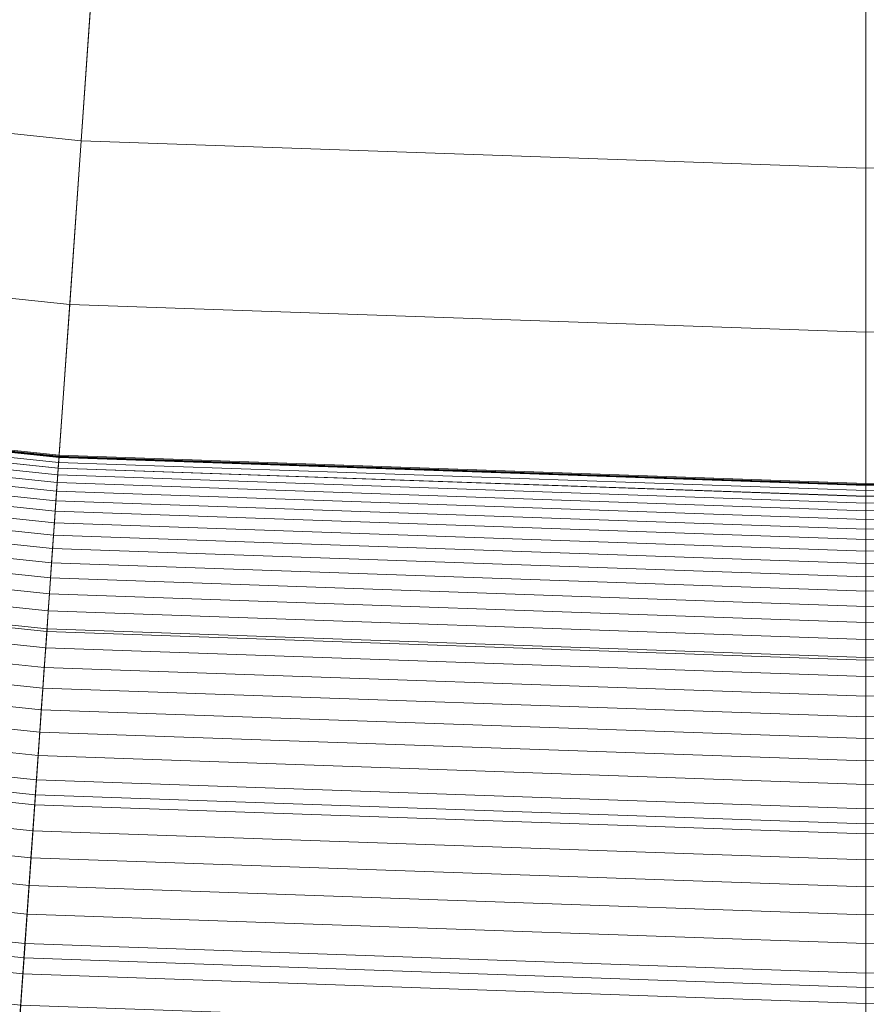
# Model space of a CAD drawing. Header units: centimetres. Extents: x -3.03 to 4.16, y -5.77 to 1.42.
# Tile 149 of 256: x 0.42 to 0.57, y -4.25 to -4.09. Entities that reach past the tile are written whole.
import ezdxf

# ---------------------------------------------------------------- set-up
doc = ezdxf.new("R2010")
doc.units = ezdxf.units.CM
doc.header["$LTSCALE"] = 2.54
doc.layers.add('Lucido design-1', color=7, linetype='Continuous')

# ---------------------------------------------------------------- blocks, each defined once
blk = doc.blocks.new('Gruppo-1')
at = {"color": 142, "linetype": 'Continuous', "lineweight": 9}
for points in [[(-2.55146, -3.97548, 37.14766), (-2.41836, -4.1885, 37.14766), (0.56325, -2.17738, 37.14766), (0.56317, -2.17725, 37.14766)], [(-2.41836, -4.1885, 37.14766), (-2.27072, -4.39171, 37.14766), (0.56334, -2.1775, 37.14766), (0.56325, -2.17738, 37.14766)], [(-2.27072, -4.39171, 37.14766), (-2.10926, -4.58412, 37.14766), (0.56343, -2.17762, 37.14766), (0.56334, -2.1775, 37.14766)], [(-2.10926, -4.58412, 37.14766), (-1.93478, -4.76481, 37.14766), (0.56354, -2.17773, 37.14766), (0.56343, -2.17762, 37.14766)], [(-1.93478, -4.76481, 37.14766), (-1.74811, -4.93288, 37.14766), (0.56365, -2.17783, 37.14766), (0.56354, -2.17773, 37.14766)], [(-1.74811, -4.93288, 37.14766), (-1.55018, -5.08752, 37.14766), (0.56377, -2.17792, 37.14766), (0.56365, -2.17783, 37.14766)], [(-1.55018, -5.08752, 37.14766), (-1.34194, -5.22798, 37.14766), (0.56389, -2.178, 37.14766), (0.56377, -2.17792, 37.14766)], [(-1.34194, -5.22798, 37.14766), (-1.12441, -5.35357, 37.14766), (0.56403, -2.17808, 37.14766), (0.56389, -2.178, 37.14766)], [(-1.12441, -5.35357, 37.14766), (-0.89865, -5.46368, 37.14766), (0.56416, -2.17815, 37.14766), (0.56403, -2.17808, 37.14766)], [(-0.89865, -5.46368, 37.14766), (-0.66576, -5.55777, 37.14766), (0.5643, -2.1782, 37.14766), (0.56416, -2.17815, 37.14766)], [(-0.66576, -5.55777, 37.14766), (-0.42688, -5.63539, 37.14766), (0.56444, -2.17825, 37.14766), (0.5643, -2.1782, 37.14766)], [(-0.42688, -5.63539, 37.14766), (-0.18316, -5.69616, 37.14766), (0.56459, -2.17828, 37.14766), (0.56444, -2.17825, 37.14766)], [(-0.18316, -5.69616, 37.14766), (0.06421, -5.73977, 37.14766), (0.56474, -2.17831, 37.14766), (0.56459, -2.17828, 37.14766)], [(0.06421, -5.73977, 37.14766), (0.31401, -5.76603, 37.14766), (0.56489, -2.17833, 37.14766), (0.56474, -2.17831, 37.14766)], [(0.31401, -5.76603, 37.14766), (0.56504, -5.7748, 37.14766), (0.56504, -2.17833, 37.14766), (0.56489, -2.17833, 37.14766)], [(0.56504, -5.7748, 37.14766), (0.56504, -2.17833, 37.14766), (0.56504, -2.17833, 37.14766)], [(0.56504, -5.7748, 37.14766), (0.81607, -5.76603, 37.14766), (0.56519, -2.17833, 37.14766), (0.56504, -2.17833, 37.14766)], [(0.29973, -4.06394, 38.00087), (0.43206, -4.07784, 38.00087), (0.43009, -4.10605, 37.99364), (0.2958, -4.09193, 37.99364)], [(0.43206, -4.07784, 38.00087), (0.56504, -4.08249, 38.00087), (0.56504, -4.11076, 37.99364), (0.43009, -4.10605, 37.99364)], [(0.56504, -4.08249, 38.00087), (0.69802, -4.07784, 38.00087), (0.69999, -4.10605, 37.99364), (0.56504, -4.11076, 37.99364)], [(0.56504, -4.08249, 38.00087), (0.56504, -4.11076, 37.99364), (0.56504, -4.11076, 37.99364)], [(0.2958, -4.09193, 37.99364), (0.43009, -4.10605, 37.99364), (0.42812, -4.13422, 37.98631), (0.29187, -4.1199, 37.98631)], [(0.43009, -4.10605, 37.99364), (0.56504, -4.11076, 37.99364), (0.56504, -4.139, 37.98631), (0.42812, -4.13422, 37.98631)], [(0.56504, -4.11076, 37.99364), (0.69999, -4.10605, 37.99364), (0.70196, -4.13422, 37.98631), (0.56504, -4.139, 37.98631)], [(0.56504, -4.11076, 37.99364), (0.56504, -4.139, 37.98631), (0.56504, -4.139, 37.98631)], [(0.29187, -4.1199, 37.98631), (0.42812, -4.13422, 37.98631), (0.42615, -4.16237, 37.97888), (0.28794, -4.14784, 37.97888)], [(0.42812, -4.13422, 37.98631), (0.56504, -4.139, 37.98631), (0.56504, -4.16722, 37.97888), (0.42615, -4.16237, 37.97888)], [(0.56504, -4.139, 37.98631), (0.70196, -4.13422, 37.98631), (0.70393, -4.16237, 37.97888), (0.56504, -4.16722, 37.97888)], [(0.56504, -4.139, 37.98631), (0.56504, -4.16722, 37.97888), (0.56504, -4.16722, 37.97888)], [(0.27433, -4.24467, 34.15789), (0.41933, -4.25991, 34.15789), (0.42631, -4.16016, 34.15789), (0.28825, -4.14565, 34.15789)], [(0.28808, -4.14687, 35.72288), (0.42622, -4.16139, 35.72288), (0.42615, -4.16239, 35.73468), (0.28794, -4.14786, 35.73468)], [(0.28819, -4.14603, 35.71106), (0.42628, -4.16054, 35.71106), (0.42622, -4.16139, 35.72288), (0.28808, -4.14687, 35.72288)], [(0.2882, -4.14602, 35.71096), (0.42628, -4.16054, 35.71096), (0.42628, -4.16054, 35.71106), (0.28819, -4.14603, 35.71106)], [(0.28821, -4.14595, 35.7098), (0.42629, -4.16046, 35.7098), (0.42628, -4.16047, 35.7099), (0.2882, -4.14596, 35.7099)], [(0.2882, -4.14596, 35.71001), (0.42628, -4.16048, 35.71001), (0.42628, -4.16048, 35.71011), (0.2882, -4.14597, 35.71011)], [(0.2882, -4.14596, 35.7099), (0.42628, -4.16047, 35.7099), (0.42628, -4.16048, 35.71001), (0.2882, -4.14596, 35.71001)], [(0.2882, -4.14597, 35.71011), (0.42628, -4.16048, 35.71011), (0.42628, -4.16049, 35.71022), (0.2882, -4.14598, 35.71022)], [(0.2882, -4.14598, 35.71032), (0.42628, -4.1605, 35.71032), (0.42628, -4.1605, 35.71043), (0.2882, -4.14599, 35.71043)], [(0.2882, -4.14598, 35.71022), (0.42628, -4.16049, 35.71022), (0.42628, -4.1605, 35.71032), (0.2882, -4.14598, 35.71032)], [(0.2882, -4.14599, 35.71043), (0.42628, -4.1605, 35.71043), (0.42628, -4.16051, 35.71053), (0.2882, -4.146, 35.71053)], [(0.2882, -4.146, 35.71064), (0.42628, -4.16052, 35.71064), (0.42628, -4.16052, 35.71075), (0.2882, -4.14601, 35.71075)], [(0.2882, -4.146, 35.71053), (0.42628, -4.16051, 35.71053), (0.42628, -4.16052, 35.71064), (0.2882, -4.146, 35.71064)], [(0.2882, -4.14601, 35.71075), (0.42628, -4.16052, 35.71075), (0.42628, -4.16053, 35.71085), (0.2882, -4.14602, 35.71085)], [(0.2882, -4.14602, 35.71085), (0.42628, -4.16053, 35.71085), (0.42628, -4.16054, 35.71096), (0.2882, -4.14602, 35.71096)], [(0.28822, -4.14588, 35.70864), (0.42629, -4.16039, 35.70864), (0.42629, -4.1604, 35.70874), (0.28821, -4.14589, 35.70874)], [(0.28821, -4.14589, 35.70885), (0.42629, -4.1604, 35.70885), (0.42629, -4.16041, 35.70895), (0.28821, -4.1459, 35.70895)], [(0.28821, -4.14589, 35.70874), (0.42629, -4.1604, 35.70874), (0.42629, -4.1604, 35.70885), (0.28821, -4.14589, 35.70885)], [(0.28821, -4.1459, 35.70895), (0.42629, -4.16041, 35.70895), (0.42629, -4.16042, 35.70906), (0.28821, -4.14591, 35.70906)], [(0.28821, -4.14591, 35.70916), (0.42629, -4.16042, 35.70916), (0.42629, -4.16043, 35.70927), (0.28821, -4.14592, 35.70927)], [(0.28821, -4.14591, 35.70906), (0.42629, -4.16042, 35.70906), (0.42629, -4.16042, 35.70916), (0.28821, -4.14591, 35.70916)], [(0.28821, -4.14592, 35.70937), (0.42629, -4.16044, 35.70937), (0.42629, -4.16044, 35.70948), (0.28821, -4.14593, 35.70948)], [(0.28821, -4.14592, 35.70927), (0.42629, -4.16043, 35.70927), (0.42629, -4.16044, 35.70937), (0.28821, -4.14592, 35.70937)], [(0.28821, -4.14593, 35.70948), (0.42629, -4.16044, 35.70948), (0.42629, -4.16045, 35.70959), (0.28821, -4.14594, 35.70959)], [(0.28821, -4.14594, 35.70969), (0.42629, -4.16046, 35.70969), (0.42629, -4.16046, 35.7098), (0.28821, -4.14595, 35.7098)], [(0.28821, -4.14594, 35.70959), (0.42629, -4.16045, 35.70959), (0.42629, -4.16046, 35.70969), (0.28821, -4.14594, 35.70969)], [(0.28825, -4.14565, 35.59964), (0.42631, -4.16016, 35.59964), (0.42629, -4.16033, 35.70769), (0.28822, -4.14582, 35.70769)], [(0.28822, -4.14582, 35.70769), (0.42629, -4.16033, 35.70769), (0.42629, -4.16034, 35.70779), (0.28822, -4.14583, 35.70779)], [(0.28822, -4.14583, 35.70779), (0.42629, -4.16034, 35.70779), (0.42629, -4.16035, 35.7079), (0.28822, -4.14584, 35.7079)], [(0.28822, -4.14584, 35.708), (0.42629, -4.16035, 35.708), (0.42629, -4.16036, 35.70811), (0.28822, -4.14585, 35.70811)], [(0.28822, -4.14584, 35.7079), (0.42629, -4.16035, 35.7079), (0.42629, -4.16035, 35.708), (0.28822, -4.14584, 35.708)], [(0.28822, -4.14585, 35.70822), (0.42629, -4.16037, 35.70822), (0.42629, -4.16037, 35.70832), (0.28822, -4.14586, 35.70832)], [(0.28822, -4.14585, 35.70811), (0.42629, -4.16036, 35.70811), (0.42629, -4.16037, 35.70822), (0.28822, -4.14585, 35.70822)], [(0.28822, -4.14586, 35.70832), (0.42629, -4.16037, 35.70832), (0.42629, -4.16038, 35.70843), (0.28822, -4.14587, 35.70843)], [(0.28822, -4.14587, 35.70853), (0.42629, -4.16039, 35.70853), (0.42629, -4.16039, 35.70864), (0.28822, -4.14588, 35.70864)], [(0.28822, -4.14587, 35.70843), (0.42629, -4.16038, 35.70843), (0.42629, -4.16039, 35.70853), (0.28822, -4.14587, 35.70853)], [(0.28825, -4.14565, 34.15789), (0.42631, -4.16016, 34.15789), (0.42631, -4.16016, 35.59964), (0.28825, -4.14565, 35.59964)], [(0.28794, -4.14784, 37.97888), (0.42615, -4.16237, 37.97888), (0.42419, -4.1905, 37.97136), (0.28402, -4.17576, 37.97136)], [(0.28794, -4.14786, 35.73468), (0.42615, -4.16239, 35.73468), (0.42607, -4.16355, 35.74646), (0.28778, -4.14901, 35.74646)], [(0.28759, -4.15032, 35.75823), (0.42598, -4.16487, 35.75823), (0.42587, -4.16635, 35.76999), (0.28738, -4.1518, 35.76999)], [(0.28778, -4.14901, 35.74646), (0.42607, -4.16355, 35.74646), (0.42598, -4.16487, 35.75823), (0.28759, -4.15032, 35.75823)], [(0.28738, -4.1518, 35.76999), (0.42587, -4.16635, 35.76999), (0.42576, -4.168, 35.78171), (0.28715, -4.15343, 35.78171)], [(0.28715, -4.15343, 35.78171), (0.42576, -4.168, 35.78171), (0.42563, -4.16981, 35.79342), (0.2869, -4.15523, 35.79342)], [(0.2869, -4.15523, 35.79342), (0.42563, -4.16981, 35.79342), (0.42549, -4.17178, 35.8051), (0.28663, -4.15718, 35.8051)], [(0.28663, -4.15718, 35.8051), (0.42549, -4.17178, 35.8051), (0.42534, -4.17391, 35.81675), (0.28633, -4.1593, 35.81675)], [(0.28633, -4.1593, 35.81675), (0.42534, -4.17391, 35.81675), (0.42518, -4.1762, 35.82837), (0.28601, -4.16157, 35.82837)], [(0.41933, -4.25991, 34.15789), (0.56504, -4.265, 34.15789), (0.56504, -4.165, 34.15789), (0.42631, -4.16016, 34.15789)], [(0.42628, -4.16054, 35.71106), (0.56504, -4.16539, 35.71106), (0.56504, -4.16624, 35.72288), (0.42622, -4.16139, 35.72288)], [(0.42629, -4.16046, 35.7098), (0.56504, -4.16531, 35.7098), (0.56504, -4.16532, 35.7099), (0.42628, -4.16047, 35.7099)], [(0.42628, -4.16047, 35.7099), (0.56504, -4.16532, 35.7099), (0.56504, -4.16532, 35.71001), (0.42628, -4.16048, 35.71001)], [(0.42628, -4.16048, 35.71011), (0.56504, -4.16533, 35.71011), (0.56504, -4.16534, 35.71022), (0.42628, -4.16049, 35.71022)], [(0.42628, -4.16048, 35.71001), (0.56504, -4.16532, 35.71001), (0.56504, -4.16533, 35.71011), (0.42628, -4.16048, 35.71011)], [(0.42628, -4.16049, 35.71022), (0.56504, -4.16534, 35.71022), (0.56504, -4.16534, 35.71032), (0.42628, -4.1605, 35.71032)], [(0.42628, -4.1605, 35.71043), (0.56504, -4.16535, 35.71043), (0.56504, -4.16536, 35.71053), (0.42628, -4.16051, 35.71053)], [(0.42628, -4.1605, 35.71032), (0.56504, -4.16534, 35.71032), (0.56504, -4.16535, 35.71043), (0.42628, -4.1605, 35.71043)], [(0.42628, -4.16051, 35.71053), (0.56504, -4.16536, 35.71053), (0.56504, -4.16536, 35.71064), (0.42628, -4.16052, 35.71064)], [(0.42628, -4.16052, 35.71075), (0.56504, -4.16537, 35.71075), (0.56504, -4.16538, 35.71085), (0.42628, -4.16053, 35.71085)], [(0.42628, -4.16052, 35.71064), (0.56504, -4.16536, 35.71064), (0.56504, -4.16537, 35.71075), (0.42628, -4.16052, 35.71075)], [(0.42628, -4.16053, 35.71085), (0.56504, -4.16538, 35.71085), (0.56504, -4.16538, 35.71096), (0.42628, -4.16054, 35.71096)], [(0.42628, -4.16054, 35.71096), (0.56504, -4.16538, 35.71096), (0.56504, -4.16539, 35.71106), (0.42628, -4.16054, 35.71106)], [(0.42631, -4.16016, 35.59964), (0.56504, -4.165, 35.59964), (0.56504, -4.16518, 35.70769), (0.42629, -4.16033, 35.70769)], [(0.42629, -4.16033, 35.70769), (0.56504, -4.16518, 35.70769), (0.56504, -4.16519, 35.70779), (0.42629, -4.16034, 35.70779)], [(0.42629, -4.16034, 35.70779), (0.56504, -4.16519, 35.70779), (0.56504, -4.16519, 35.7079), (0.42629, -4.16035, 35.7079)], [(0.42629, -4.16035, 35.708), (0.56504, -4.1652, 35.708), (0.56504, -4.16521, 35.70811), (0.42629, -4.16036, 35.70811)], [(0.42629, -4.16035, 35.7079), (0.56504, -4.16519, 35.7079), (0.56504, -4.1652, 35.708), (0.42629, -4.16035, 35.708)], [(0.42629, -4.16036, 35.70811), (0.56504, -4.16521, 35.70811), (0.56504, -4.16521, 35.70822), (0.42629, -4.16037, 35.70822)], [(0.42629, -4.16037, 35.70832), (0.56504, -4.16522, 35.70832), (0.56504, -4.16522, 35.70843), (0.42629, -4.16038, 35.70843)], [(0.42629, -4.16037, 35.70822), (0.56504, -4.16521, 35.70822), (0.56504, -4.16522, 35.70832), (0.42629, -4.16037, 35.70832)], [(0.42629, -4.16038, 35.70843), (0.56504, -4.16522, 35.70843), (0.56504, -4.16523, 35.70853), (0.42629, -4.16039, 35.70853)], [(0.42629, -4.16039, 35.70864), (0.56504, -4.16524, 35.70864), (0.56504, -4.16524, 35.70874), (0.42629, -4.1604, 35.70874)], [(0.42629, -4.16039, 35.70853), (0.56504, -4.16523, 35.70853), (0.56504, -4.16524, 35.70864), (0.42629, -4.16039, 35.70864)], [(0.42629, -4.1604, 35.70885), (0.56504, -4.16525, 35.70885), (0.56504, -4.16526, 35.70895), (0.42629, -4.16041, 35.70895)], [(0.42629, -4.1604, 35.70874), (0.56504, -4.16524, 35.70874), (0.56504, -4.16525, 35.70885), (0.42629, -4.1604, 35.70885)], [(0.42629, -4.16041, 35.70895), (0.56504, -4.16526, 35.70895), (0.56504, -4.16526, 35.70906), (0.42629, -4.16042, 35.70906)], [(0.42629, -4.16042, 35.70916), (0.56504, -4.16527, 35.70916), (0.56504, -4.16528, 35.70927), (0.42629, -4.16043, 35.70927)], [(0.42629, -4.16042, 35.70906), (0.56504, -4.16526, 35.70906), (0.56504, -4.16527, 35.70916), (0.42629, -4.16042, 35.70916)], [(0.42629, -4.16043, 35.70927), (0.56504, -4.16528, 35.70927), (0.56504, -4.16528, 35.70937), (0.42629, -4.16044, 35.70937)], [(0.42629, -4.16044, 35.70948), (0.56504, -4.16529, 35.70948), (0.56504, -4.1653, 35.70959), (0.42629, -4.16045, 35.70959)], [(0.42629, -4.16044, 35.70937), (0.56504, -4.16528, 35.70937), (0.56504, -4.16529, 35.70948), (0.42629, -4.16044, 35.70948)], [(0.42629, -4.16045, 35.70959), (0.56504, -4.1653, 35.70959), (0.56504, -4.1653, 35.70969), (0.42629, -4.16046, 35.70969)], [(0.42629, -4.16046, 35.70969), (0.56504, -4.1653, 35.70969), (0.56504, -4.16531, 35.7098), (0.42629, -4.16046, 35.7098)], [(0.42631, -4.16016, 34.15789), (0.56504, -4.165, 34.15789), (0.56504, -4.165, 35.59964), (0.42631, -4.16016, 35.59964)], [(0.56504, -4.165, 35.59964), (0.70377, -4.16016, 35.59964), (0.70379, -4.16033, 35.70769), (0.56504, -4.16518, 35.70769)], [(0.56504, -4.165, 34.15789), (0.70377, -4.16016, 34.15789), (0.70377, -4.16016, 35.59964), (0.56504, -4.165, 35.59964)], [(0.56504, -4.265, 34.15789), (0.71075, -4.25991, 34.15789), (0.70377, -4.16016, 34.15789), (0.56504, -4.165, 34.15789)], [(0.56504, -4.16518, 35.70769), (0.70379, -4.16033, 35.70769), (0.70379, -4.16034, 35.70779), (0.56504, -4.16519, 35.70779)], [(0.56504, -4.16519, 35.70779), (0.70379, -4.16034, 35.70779), (0.70379, -4.16035, 35.7079), (0.56504, -4.16519, 35.7079)], [(0.56504, -4.1652, 35.708), (0.70379, -4.16035, 35.708), (0.70379, -4.16036, 35.70811), (0.56504, -4.16521, 35.70811)], [(0.56504, -4.16519, 35.7079), (0.70379, -4.16035, 35.7079), (0.70379, -4.16035, 35.708), (0.56504, -4.1652, 35.708)], [(0.56504, -4.16521, 35.70811), (0.70379, -4.16036, 35.70811), (0.70379, -4.16037, 35.70822), (0.56504, -4.16521, 35.70822)], [(0.56504, -4.16522, 35.70832), (0.70379, -4.16037, 35.70832), (0.70379, -4.16038, 35.70843), (0.56504, -4.16522, 35.70843)], [(0.56504, -4.16521, 35.70822), (0.70379, -4.16037, 35.70822), (0.70379, -4.16037, 35.70832), (0.56504, -4.16522, 35.70832)], [(0.56504, -4.16522, 35.70843), (0.70379, -4.16038, 35.70843), (0.70379, -4.16039, 35.70853), (0.56504, -4.16523, 35.70853)], [(0.56504, -4.16524, 35.70864), (0.70379, -4.16039, 35.70864), (0.70379, -4.1604, 35.70874), (0.56504, -4.16524, 35.70874)], [(0.56504, -4.16523, 35.70853), (0.70379, -4.16039, 35.70853), (0.70379, -4.16039, 35.70864), (0.56504, -4.16524, 35.70864)], [(0.56504, -4.16525, 35.70885), (0.70379, -4.1604, 35.70885), (0.70379, -4.16041, 35.70895), (0.56504, -4.16526, 35.70895)], [(0.56504, -4.16524, 35.70874), (0.70379, -4.1604, 35.70874), (0.70379, -4.1604, 35.70885), (0.56504, -4.16525, 35.70885)], [(0.56504, -4.16526, 35.70895), (0.70379, -4.16041, 35.70895), (0.70379, -4.16042, 35.70906), (0.56504, -4.16526, 35.70906)], [(0.56504, -4.16527, 35.70916), (0.70379, -4.16042, 35.70916), (0.70379, -4.16043, 35.70927), (0.56504, -4.16528, 35.70927)], [(0.56504, -4.16526, 35.70906), (0.70379, -4.16042, 35.70906), (0.70379, -4.16042, 35.70916), (0.56504, -4.16527, 35.70916)], [(0.56504, -4.16528, 35.70927), (0.70379, -4.16043, 35.70927), (0.70379, -4.16044, 35.70937), (0.56504, -4.16528, 35.70937)], [(0.56504, -4.16529, 35.70948), (0.70379, -4.16044, 35.70948), (0.70379, -4.16045, 35.70959), (0.56504, -4.1653, 35.70959)], [(0.56504, -4.16528, 35.70937), (0.70379, -4.16044, 35.70937), (0.70379, -4.16044, 35.70948), (0.56504, -4.16529, 35.70948)], [(0.56504, -4.1653, 35.70959), (0.70379, -4.16045, 35.70959), (0.7038, -4.16046, 35.70969), (0.56504, -4.1653, 35.70969)], [(0.56504, -4.16531, 35.7098), (0.7038, -4.16046, 35.7098), (0.7038, -4.16047, 35.7099), (0.56504, -4.16532, 35.7099)], [(0.56504, -4.1653, 35.70969), (0.7038, -4.16046, 35.70969), (0.7038, -4.16046, 35.7098), (0.56504, -4.16531, 35.7098)], [(0.56504, -4.16532, 35.7099), (0.7038, -4.16047, 35.7099), (0.7038, -4.16048, 35.71001), (0.56504, -4.16532, 35.71001)], [(0.56504, -4.16533, 35.71011), (0.7038, -4.16048, 35.71011), (0.7038, -4.16049, 35.71022), (0.56504, -4.16534, 35.71022)], [(0.56504, -4.16532, 35.71001), (0.7038, -4.16048, 35.71001), (0.7038, -4.16048, 35.71011), (0.56504, -4.16533, 35.71011)], [(0.56504, -4.16534, 35.71022), (0.7038, -4.16049, 35.71022), (0.7038, -4.1605, 35.71032), (0.56504, -4.16534, 35.71032)], [(0.56504, -4.16535, 35.71043), (0.7038, -4.1605, 35.71043), (0.7038, -4.16051, 35.71053), (0.56504, -4.16536, 35.71053)], [(0.56504, -4.16534, 35.71032), (0.7038, -4.1605, 35.71032), (0.7038, -4.1605, 35.71043), (0.56504, -4.16535, 35.71043)], [(0.56504, -4.16536, 35.71053), (0.7038, -4.16051, 35.71053), (0.7038, -4.16052, 35.71064), (0.56504, -4.16536, 35.71064)], [(0.56504, -4.16537, 35.71075), (0.7038, -4.16052, 35.71075), (0.7038, -4.16053, 35.71085), (0.56504, -4.16538, 35.71085)], [(0.56504, -4.16536, 35.71064), (0.7038, -4.16052, 35.71064), (0.7038, -4.16052, 35.71075), (0.56504, -4.16537, 35.71075)], [(0.56504, -4.16538, 35.71085), (0.7038, -4.16053, 35.71085), (0.7038, -4.16054, 35.71096), (0.56504, -4.16538, 35.71096)], [(0.56504, -4.16539, 35.71106), (0.7038, -4.16054, 35.71106), (0.70386, -4.16139, 35.72288), (0.56504, -4.16624, 35.72288)], [(0.56504, -4.16538, 35.71096), (0.7038, -4.16054, 35.71096), (0.7038, -4.16054, 35.71106), (0.56504, -4.16539, 35.71106)], [(0.28601, -4.16157, 35.82837), (0.42518, -4.1762, 35.82837), (0.42501, -4.17865, 35.83995), (0.28567, -4.164, 35.83995)], [(0.42615, -4.16237, 37.97888), (0.56504, -4.16722, 37.97888), (0.56504, -4.19541, 37.97136), (0.42419, -4.1905, 37.97136)], [(0.42615, -4.16239, 35.73468), (0.56504, -4.16724, 35.73468), (0.56504, -4.1684, 35.74646), (0.42607, -4.16355, 35.74646)], [(0.42622, -4.16139, 35.72288), (0.56504, -4.16624, 35.72288), (0.56504, -4.16724, 35.73468), (0.42615, -4.16239, 35.73468)], [(0.56504, -4.16624, 35.72288), (0.70386, -4.16139, 35.72288), (0.70393, -4.16239, 35.73468), (0.56504, -4.16724, 35.73468)], [(0.56504, -4.16722, 37.97888), (0.70393, -4.16237, 37.97888), (0.7059, -4.1905, 37.97136), (0.56504, -4.19541, 37.97136)], [(0.56504, -4.16724, 35.73468), (0.70393, -4.16239, 35.73468), (0.70401, -4.16355, 35.74646), (0.56504, -4.1684, 35.74646)], [(0.28567, -4.164, 35.83995), (0.42501, -4.17865, 35.83995), (0.42483, -4.18126, 35.85151), (0.2853, -4.16659, 35.85151)], [(0.42607, -4.16355, 35.74646), (0.56504, -4.1684, 35.74646), (0.56504, -4.16973, 35.75823), (0.42598, -4.16487, 35.75823)], [(0.56504, -4.1684, 35.74646), (0.70401, -4.16355, 35.74646), (0.7041, -4.16487, 35.75823), (0.56504, -4.16973, 35.75823)], [(0.42598, -4.16487, 35.75823), (0.56504, -4.16973, 35.75823), (0.56504, -4.17121, 35.76999), (0.42587, -4.16635, 35.76999)], [(0.56504, -4.16973, 35.75823), (0.7041, -4.16487, 35.75823), (0.70421, -4.16635, 35.76999), (0.56504, -4.17121, 35.76999)], [(0.56504, -4.165, 35.59964), (0.56504, -4.16518, 35.70769), (0.56504, -4.16518, 35.70769)], [(0.56504, -4.165, 34.15789), (0.56504, -4.165, 35.59964), (0.56504, -4.165, 35.59964)], [(0.56504, -4.265, 34.15789), (0.56504, -4.165, 34.15789), (0.56504, -4.165, 34.15789)], [(0.56504, -4.16518, 35.70769), (0.56504, -4.16519, 35.70779), (0.56504, -4.16519, 35.70779)], [(0.56504, -4.16519, 35.7079), (0.56504, -4.1652, 35.708), (0.56504, -4.1652, 35.708)], [(0.56504, -4.16519, 35.70779), (0.56504, -4.16519, 35.7079), (0.56504, -4.16519, 35.7079)], [(0.56504, -4.1652, 35.708), (0.56504, -4.16521, 35.70811), (0.56504, -4.16521, 35.70811)], [(0.56504, -4.16521, 35.70822), (0.56504, -4.16522, 35.70832), (0.56504, -4.16522, 35.70832)], [(0.56504, -4.16521, 35.70811), (0.56504, -4.16521, 35.70822), (0.56504, -4.16521, 35.70822)], [(0.56504, -4.16522, 35.70843), (0.56504, -4.16523, 35.70853), (0.56504, -4.16523, 35.70853)], [(0.56504, -4.16522, 35.70832), (0.56504, -4.16522, 35.70843), (0.56504, -4.16522, 35.70843)], [(0.56504, -4.16523, 35.70853), (0.56504, -4.16524, 35.70864), (0.56504, -4.16524, 35.70864)], [(0.56504, -4.16524, 35.70874), (0.56504, -4.16525, 35.70885), (0.56504, -4.16525, 35.70885)], [(0.56504, -4.16524, 35.70864), (0.56504, -4.16524, 35.70874), (0.56504, -4.16524, 35.70874)], [(0.56504, -4.16525, 35.70885), (0.56504, -4.16526, 35.70895), (0.56504, -4.16526, 35.70895)], [(0.56504, -4.16526, 35.70906), (0.56504, -4.16527, 35.70916), (0.56504, -4.16527, 35.70916)], [(0.56504, -4.16526, 35.70895), (0.56504, -4.16526, 35.70906), (0.56504, -4.16526, 35.70906)], [(0.56504, -4.16527, 35.70916), (0.56504, -4.16528, 35.70927), (0.56504, -4.16528, 35.70927)], [(0.56504, -4.16528, 35.70937), (0.56504, -4.16529, 35.70948), (0.56504, -4.16529, 35.70948)], [(0.56504, -4.16528, 35.70927), (0.56504, -4.16528, 35.70937), (0.56504, -4.16528, 35.70937)], [(0.56504, -4.16529, 35.70948), (0.56504, -4.1653, 35.70959), (0.56504, -4.1653, 35.70959)], [(0.56504, -4.1653, 35.70969), (0.56504, -4.16531, 35.7098), (0.56504, -4.16531, 35.7098)], [(0.56504, -4.1653, 35.70959), (0.56504, -4.1653, 35.70969), (0.56504, -4.1653, 35.70969)], [(0.56504, -4.16531, 35.7098), (0.56504, -4.16532, 35.7099), (0.56504, -4.16532, 35.7099)], [(0.56504, -4.16532, 35.71001), (0.56504, -4.16533, 35.71011), (0.56504, -4.16533, 35.71011)], [(0.56504, -4.16532, 35.7099), (0.56504, -4.16532, 35.71001), (0.56504, -4.16532, 35.71001)], [(0.56504, -4.16533, 35.71011), (0.56504, -4.16534, 35.71022), (0.56504, -4.16534, 35.71022)], [(0.56504, -4.16534, 35.71032), (0.56504, -4.16535, 35.71043), (0.56504, -4.16535, 35.71043)], [(0.56504, -4.16534, 35.71022), (0.56504, -4.16534, 35.71032), (0.56504, -4.16534, 35.71032)], [(0.56504, -4.16535, 35.71043), (0.56504, -4.16536, 35.71053), (0.56504, -4.16536, 35.71053)], [(0.56504, -4.16536, 35.71064), (0.56504, -4.16537, 35.71075), (0.56504, -4.16537, 35.71075)], [(0.56504, -4.16536, 35.71053), (0.56504, -4.16536, 35.71064), (0.56504, -4.16536, 35.71064)], [(0.56504, -4.16537, 35.71075), (0.56504, -4.16538, 35.71085), (0.56504, -4.16538, 35.71085)], [(0.56504, -4.16538, 35.71096), (0.56504, -4.16539, 35.71106), (0.56504, -4.16539, 35.71106)], [(0.56504, -4.16538, 35.71085), (0.56504, -4.16538, 35.71096), (0.56504, -4.16538, 35.71096)], [(0.56504, -4.16539, 35.71106), (0.56504, -4.16624, 35.72288), (0.56504, -4.16624, 35.72288)], [(0.2853, -4.16659, 35.85151), (0.42483, -4.18126, 35.85151), (0.42464, -4.18403, 35.86302), (0.28492, -4.16934, 35.86302)], [(0.42587, -4.16635, 35.76999), (0.56504, -4.17121, 35.76999), (0.56504, -4.17286, 35.78171), (0.42576, -4.168, 35.78171)], [(0.56504, -4.16624, 35.72288), (0.56504, -4.16724, 35.73468), (0.56504, -4.16724, 35.73468)], [(0.56504, -4.17121, 35.76999), (0.70421, -4.16635, 35.76999), (0.70432, -4.168, 35.78171), (0.56504, -4.17286, 35.78171)], [(0.56504, -4.16722, 37.97888), (0.56504, -4.19541, 37.97136), (0.56504, -4.19541, 37.97136)], [(0.56504, -4.16724, 35.73468), (0.56504, -4.1684, 35.74646), (0.56504, -4.1684, 35.74646)], [(0.42576, -4.168, 35.78171), (0.56504, -4.17286, 35.78171), (0.56504, -4.17468, 35.79342), (0.42563, -4.16981, 35.79342)], [(0.56504, -4.17286, 35.78171), (0.70432, -4.168, 35.78171), (0.70445, -4.16981, 35.79342), (0.56504, -4.17468, 35.79342)], [(0.56504, -4.1684, 35.74646), (0.56504, -4.16973, 35.75823), (0.56504, -4.16973, 35.75823)], [(0.28492, -4.16934, 35.86302), (0.42464, -4.18403, 35.86302), (0.42443, -4.18696, 35.8745), (0.28451, -4.17225, 35.8745)], [(0.42563, -4.16981, 35.79342), (0.56504, -4.17468, 35.79342), (0.56504, -4.17665, 35.8051), (0.42549, -4.17178, 35.8051)], [(0.56504, -4.16973, 35.75823), (0.56504, -4.17121, 35.76999), (0.56504, -4.17121, 35.76999)], [(0.56504, -4.17468, 35.79342), (0.70445, -4.16981, 35.79342), (0.70459, -4.17178, 35.8051), (0.56504, -4.17665, 35.8051)], [(0.28451, -4.17225, 35.8745), (0.42443, -4.18696, 35.8745), (0.42422, -4.19004, 35.88593), (0.28408, -4.17531, 35.88593)], [(0.42549, -4.17178, 35.8051), (0.56504, -4.17665, 35.8051), (0.56504, -4.17879, 35.81675), (0.42534, -4.17391, 35.81675)], [(0.56504, -4.17121, 35.76999), (0.56504, -4.17286, 35.78171), (0.56504, -4.17286, 35.78171)], [(0.56504, -4.17665, 35.8051), (0.70459, -4.17178, 35.8051), (0.70474, -4.17391, 35.81675), (0.56504, -4.17879, 35.81675)], [(0.42534, -4.17391, 35.81675), (0.56504, -4.17879, 35.81675), (0.56504, -4.18108, 35.82837), (0.42518, -4.1762, 35.82837)], [(0.56504, -4.17286, 35.78171), (0.56504, -4.17468, 35.79342), (0.56504, -4.17468, 35.79342)], [(0.56504, -4.17879, 35.81675), (0.70474, -4.17391, 35.81675), (0.7049, -4.1762, 35.82837), (0.56504, -4.18108, 35.82837)], [(0.28402, -4.17576, 37.97136), (0.42419, -4.1905, 37.97136), (0.42222, -4.21859, 37.96374), (0.2801, -4.20366, 37.96374)], [(0.28408, -4.17531, 35.88593), (0.42422, -4.19004, 35.88593), (0.42399, -4.19328, 35.89732), (0.28363, -4.17853, 35.89732)], [(0.56504, -4.17468, 35.79342), (0.56504, -4.17665, 35.8051), (0.56504, -4.17665, 35.8051)], [(0.42518, -4.1762, 35.82837), (0.56504, -4.18108, 35.82837), (0.56504, -4.18354, 35.83995), (0.42501, -4.17865, 35.83995)], [(0.56504, -4.18108, 35.82837), (0.7049, -4.1762, 35.82837), (0.70507, -4.17865, 35.83995), (0.56504, -4.18354, 35.83995)], [(0.56504, -4.17665, 35.8051), (0.56504, -4.17879, 35.81675), (0.56504, -4.17879, 35.81675)], [(0.28363, -4.17853, 35.89732), (0.42399, -4.19328, 35.89732), (0.42375, -4.19668, 35.90866), (0.28315, -4.1819, 35.90866)], [(0.42501, -4.17865, 35.83995), (0.56504, -4.18354, 35.83995), (0.56504, -4.18616, 35.85151), (0.42483, -4.18126, 35.85151)], [(0.56504, -4.18354, 35.83995), (0.70507, -4.17865, 35.83995), (0.70525, -4.18126, 35.85151), (0.56504, -4.18616, 35.85151)], [(0.56504, -4.17879, 35.81675), (0.56504, -4.18108, 35.82837), (0.56504, -4.18108, 35.82837)], [(0.56504, -4.18108, 35.82837), (0.56504, -4.18354, 35.83995), (0.56504, -4.18354, 35.83995)], [(0.28315, -4.1819, 35.90866), (0.42375, -4.19668, 35.90866), (0.4235, -4.20024, 35.91996), (0.28266, -4.18543, 35.91996)], [(0.42483, -4.18126, 35.85151), (0.56504, -4.18616, 35.85151), (0.56504, -4.18893, 35.86302), (0.42464, -4.18403, 35.86302)], [(0.56504, -4.18616, 35.85151), (0.70525, -4.18126, 35.85151), (0.70544, -4.18403, 35.86302), (0.56504, -4.18893, 35.86302)], [(0.42464, -4.18403, 35.86302), (0.56504, -4.18893, 35.86302), (0.56504, -4.19187, 35.8745), (0.42443, -4.18696, 35.8745)], [(0.56504, -4.18354, 35.83995), (0.56504, -4.18616, 35.85151), (0.56504, -4.18616, 35.85151)], [(0.56504, -4.18893, 35.86302), (0.70544, -4.18403, 35.86302), (0.70565, -4.18696, 35.8745), (0.56504, -4.19187, 35.8745)], [(0.28266, -4.18543, 35.91996), (0.4235, -4.20024, 35.91996), (0.42324, -4.20395, 35.9312), (0.28214, -4.18912, 35.9312)], [(0.56504, -4.18616, 35.85151), (0.56504, -4.18893, 35.86302), (0.56504, -4.18893, 35.86302)], [(0.42443, -4.18696, 35.8745), (0.56504, -4.19187, 35.8745), (0.56504, -4.19496, 35.88593), (0.42422, -4.19004, 35.88593)], [(0.56504, -4.19187, 35.8745), (0.70565, -4.18696, 35.8745), (0.70586, -4.19004, 35.88593), (0.56504, -4.19496, 35.88593)], [(0.28214, -4.18912, 35.9312), (0.42324, -4.20395, 35.9312), (0.42297, -4.20781, 35.9424), (0.2816, -4.19295, 35.9424)], [(0.56504, -4.18893, 35.86302), (0.56504, -4.19187, 35.8745), (0.56504, -4.19187, 35.8745)], [(0.42419, -4.1905, 37.97136), (0.56504, -4.19541, 37.97136), (0.56504, -4.22358, 37.96374), (0.42222, -4.21859, 37.96374)], [(0.42422, -4.19004, 35.88593), (0.56504, -4.19496, 35.88593), (0.56504, -4.19821, 35.89732), (0.42399, -4.19328, 35.89732)], [(0.56504, -4.19496, 35.88593), (0.70586, -4.19004, 35.88593), (0.70609, -4.19328, 35.89732), (0.56504, -4.19821, 35.89732)], [(0.56504, -4.19541, 37.97136), (0.7059, -4.1905, 37.97136), (0.70786, -4.21859, 37.96374), (0.56504, -4.22358, 37.96374)], [(0.2816, -4.19295, 35.9424), (0.42297, -4.20781, 35.9424), (0.42269, -4.21183, 35.95353), (0.28104, -4.19694, 35.95353)], [(0.56504, -4.19187, 35.8745), (0.56504, -4.19496, 35.88593), (0.56504, -4.19496, 35.88593)], [(0.42399, -4.19328, 35.89732), (0.56504, -4.19821, 35.89732), (0.56504, -4.20162, 35.90866), (0.42375, -4.19668, 35.90866)], [(0.56504, -4.19821, 35.89732), (0.70609, -4.19328, 35.89732), (0.70633, -4.19668, 35.90866), (0.56504, -4.20162, 35.90866)], [(0.56504, -4.19496, 35.88593), (0.56504, -4.19821, 35.89732), (0.56504, -4.19821, 35.89732)], [(0.56504, -4.19541, 37.97136), (0.56504, -4.22358, 37.96374), (0.56504, -4.22358, 37.96374)], [(0.28104, -4.19694, 35.95353), (0.42269, -4.21183, 35.95353), (0.4224, -4.216, 35.96462), (0.28046, -4.20108, 35.96462)], [(0.42375, -4.19668, 35.90866), (0.56504, -4.20162, 35.90866), (0.56504, -4.20518, 35.91996), (0.4235, -4.20024, 35.91996)], [(0.56504, -4.20162, 35.90866), (0.70633, -4.19668, 35.90866), (0.70658, -4.20024, 35.91996), (0.56504, -4.20518, 35.91996)], [(0.56504, -4.19821, 35.89732), (0.56504, -4.20162, 35.90866), (0.56504, -4.20162, 35.90866)], [(0.28046, -4.20108, 35.96462), (0.4224, -4.216, 35.96462), (0.4221, -4.22033, 35.97564), (0.27985, -4.20538, 35.97564)], [(0.4235, -4.20024, 35.91996), (0.56504, -4.20518, 35.91996), (0.56504, -4.2089, 35.9312), (0.42324, -4.20395, 35.9312)], [(0.56504, -4.20518, 35.91996), (0.70658, -4.20024, 35.91996), (0.70684, -4.20395, 35.9312), (0.56504, -4.2089, 35.9312)], [(0.56504, -4.20162, 35.90866), (0.56504, -4.20518, 35.91996), (0.56504, -4.20518, 35.91996)], [(0.2801, -4.20366, 37.96374), (0.42222, -4.21859, 37.96374), (0.42026, -4.24666, 37.95602), (0.27618, -4.23152, 37.95602)], [(0.42324, -4.20395, 35.9312), (0.56504, -4.2089, 35.9312), (0.56504, -4.21277, 35.9424), (0.42297, -4.20781, 35.9424)], [(0.56504, -4.2089, 35.9312), (0.70684, -4.20395, 35.9312), (0.70711, -4.20781, 35.9424), (0.56504, -4.21277, 35.9424)], [(0.27985, -4.20538, 35.97564), (0.4221, -4.22033, 35.97564), (0.42179, -4.2248, 35.9866), (0.27923, -4.20982, 35.9866)], [(0.56504, -4.20518, 35.91996), (0.56504, -4.2089, 35.9312), (0.56504, -4.2089, 35.9312)], [(0.42297, -4.20781, 35.9424), (0.56504, -4.21277, 35.9424), (0.56504, -4.2168, 35.95353), (0.42269, -4.21183, 35.95353)], [(0.56504, -4.21277, 35.9424), (0.70711, -4.20781, 35.9424), (0.70739, -4.21183, 35.95353), (0.56504, -4.2168, 35.95353)], [(0.27923, -4.20982, 35.9866), (0.42179, -4.2248, 35.9866), (0.42146, -4.22943, 35.9975), (0.27858, -4.21441, 35.9975)], [(0.56504, -4.2089, 35.9312), (0.56504, -4.21277, 35.9424), (0.56504, -4.21277, 35.9424)], [(0.42269, -4.21183, 35.95353), (0.56504, -4.2168, 35.95353), (0.56504, -4.22098, 35.96462), (0.4224, -4.216, 35.96462)], [(0.56504, -4.2168, 35.95353), (0.70739, -4.21183, 35.95353), (0.70768, -4.216, 35.96462), (0.56504, -4.22098, 35.96462)], [(0.56504, -4.21277, 35.9424), (0.56504, -4.2168, 35.95353), (0.56504, -4.2168, 35.95353)], [(0.27858, -4.21441, 35.9975), (0.42146, -4.22943, 35.9975), (0.42113, -4.2342, 36.00833), (0.27792, -4.21915, 36.00833)], [(0.4224, -4.216, 35.96462), (0.56504, -4.22098, 35.96462), (0.56504, -4.22532, 35.97564), (0.4221, -4.22033, 35.97564)], [(0.56504, -4.22098, 35.96462), (0.70768, -4.216, 35.96462), (0.70798, -4.22033, 35.97564), (0.56504, -4.22532, 35.97564)], [(0.56504, -4.2168, 35.95353), (0.56504, -4.22098, 35.96462), (0.56504, -4.22098, 35.96462)], [(0.27792, -4.21915, 36.00833), (0.42113, -4.2342, 36.00833), (0.42078, -4.23913, 36.0191), (0.27723, -4.22404, 36.0191)], [(0.42222, -4.21859, 37.96374), (0.56504, -4.22358, 37.96374), (0.56504, -4.25172, 37.95602), (0.42026, -4.24666, 37.95602)], [(0.56504, -4.22358, 37.96374), (0.70786, -4.21859, 37.96374), (0.70982, -4.24666, 37.95602), (0.56504, -4.25172, 37.95602)], [(0.4221, -4.22033, 35.97564), (0.56504, -4.22532, 35.97564), (0.56504, -4.2298, 35.9866), (0.42179, -4.2248, 35.9866)], [(0.56504, -4.22532, 35.97564), (0.70798, -4.22033, 35.97564), (0.70829, -4.2248, 35.9866), (0.56504, -4.2298, 35.9866)], [(0.56504, -4.22098, 35.96462), (0.56504, -4.22532, 35.97564), (0.56504, -4.22532, 35.97564)], [(0.27723, -4.22404, 36.0191), (0.42078, -4.23913, 36.0191), (0.42043, -4.2442, 36.0298), (0.27652, -4.22908, 36.0298)], [(0.42179, -4.2248, 35.9866), (0.56504, -4.2298, 35.9866), (0.56504, -4.23444, 35.9975), (0.42146, -4.22943, 35.9975)], [(0.56504, -4.22358, 37.96374), (0.56504, -4.25172, 37.95602), (0.56504, -4.25172, 37.95602)], [(0.56504, -4.2298, 35.9866), (0.70829, -4.2248, 35.9866), (0.70862, -4.22943, 35.9975), (0.56504, -4.23444, 35.9975)], [(0.56504, -4.22532, 35.97564), (0.56504, -4.2298, 35.9866), (0.56504, -4.2298, 35.9866)], [(0.27652, -4.22908, 36.0298), (0.42043, -4.2442, 36.0298), (0.42006, -4.24942, 36.04042), (0.2758, -4.23426, 36.04042)], [(0.42146, -4.22943, 35.9975), (0.56504, -4.23444, 35.9975), (0.56504, -4.23923, 36.00833), (0.42113, -4.2342, 36.00833)], [(0.56504, -4.23444, 35.9975), (0.70862, -4.22943, 35.9975), (0.70895, -4.2342, 36.00833), (0.56504, -4.23923, 36.00833)], [(0.56504, -4.2298, 35.9866), (0.56504, -4.23444, 35.9975), (0.56504, -4.23444, 35.9975)], [(0.27618, -4.23152, 37.95602), (0.42026, -4.24666, 37.95602), (0.4183, -4.27471, 37.9482), (0.27227, -4.25936, 37.9482)], [(0.2758, -4.23426, 36.04042), (0.42006, -4.24942, 36.04042), (0.41969, -4.25479, 36.05097), (0.27505, -4.23958, 36.05097)], [(0.42113, -4.2342, 36.00833), (0.56504, -4.23923, 36.00833), (0.56504, -4.24417, 36.0191), (0.42078, -4.23913, 36.0191)], [(0.56504, -4.23923, 36.00833), (0.70895, -4.2342, 36.00833), (0.7093, -4.23913, 36.0191), (0.56504, -4.24417, 36.0191)], [(0.56504, -4.23444, 35.9975), (0.56504, -4.23923, 36.00833), (0.56504, -4.23923, 36.00833)], [(0.27505, -4.23958, 36.05097), (0.41969, -4.25479, 36.05097), (0.4193, -4.2603, 36.06145), (0.27428, -4.24505, 36.06145)], [(0.42078, -4.23913, 36.0191), (0.56504, -4.24417, 36.0191), (0.56504, -4.24925, 36.0298), (0.42043, -4.2442, 36.0298)], [(0.56504, -4.24417, 36.0191), (0.7093, -4.23913, 36.0191), (0.70965, -4.2442, 36.0298), (0.56504, -4.24925, 36.0298)], [(0.56504, -4.23923, 36.00833), (0.56504, -4.24417, 36.0191), (0.56504, -4.24417, 36.0191)], [(0.42043, -4.2442, 36.0298), (0.56504, -4.24925, 36.0298), (0.56504, -4.25448, 36.04042), (0.42006, -4.24942, 36.04042)], [(0.56504, -4.24417, 36.0191), (0.56504, -4.24925, 36.0298), (0.56504, -4.24925, 36.0298)], [(0.56504, -4.24925, 36.0298), (0.70965, -4.2442, 36.0298), (0.71002, -4.24942, 36.04042), (0.56504, -4.25448, 36.04042)], [(0.42026, -4.24666, 37.95602), (0.56504, -4.25172, 37.95602), (0.56504, -4.27983, 37.9482), (0.4183, -4.27471, 37.9482)], [(0.56504, -4.25172, 37.95602), (0.70982, -4.24666, 37.95602), (0.71178, -4.27471, 37.9482), (0.56504, -4.27983, 37.9482)], [(0.42006, -4.24942, 36.04042), (0.56504, -4.25448, 36.04042), (0.56504, -4.25986, 36.05097), (0.41969, -4.25479, 36.05097)], [(0.56504, -4.24925, 36.0298), (0.56504, -4.25448, 36.04042), (0.56504, -4.25448, 36.04042)], [(0.56504, -4.25448, 36.04042), (0.71002, -4.24942, 36.04042), (0.71039, -4.25479, 36.05097), (0.56504, -4.25986, 36.05097)], [(0.56504, -4.25172, 37.95602), (0.56504, -4.27983, 37.9482), (0.56504, -4.27983, 37.9482)], [(0.56504, -4.25448, 36.04042), (0.56504, -4.25986, 36.05097), (0.56504, -4.25986, 36.05097)]]:
    blk.add_3dface(points, dxfattribs=at)

msp = doc.modelspace()

# ---------------------------------------------------------------- block references
at = {"layer": 'Lucido design-1', "color": 7}
msp.add_blockref('Gruppo-1', (0, 0), dxfattribs=at)

doc.saveas('drawing.dxf')
